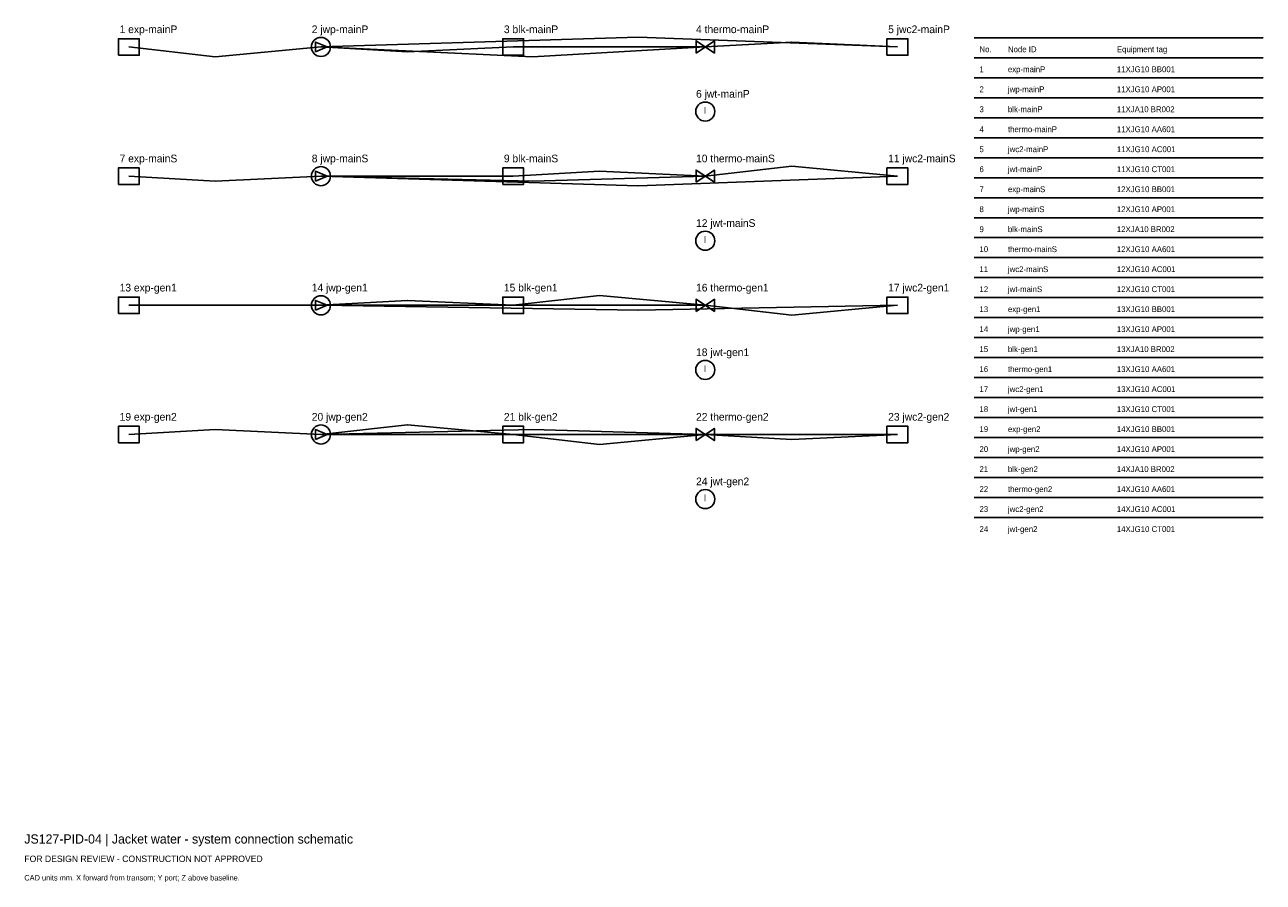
# Model space of a CAD drawing. Header units: millimetres. Extents: x 0 to 403, y -25 to 254.
import ezdxf

# ---------------------------------------------------------------- set-up
doc = ezdxf.new("R2010")
doc.units = ezdxf.units.MM
for name, color, linetype in [('ANNOTATION', 7, 'Continuous'), ('EQUIPMENT', 3, 'Continuous'), ('GEOMETRY', 7, 'Continuous'), ('PIPING', 4, 'Continuous')]:
    doc.layers.add(name, color=color, linetype=linetype)

msp = doc.modelspace()

# ---------------------------------------------------------------- linework, layer by layer
at = {"layer": 'EQUIPMENT'}
for points in [[(30.6, 244.3), (37.4, 244.3), (37.4, 249.7), (30.6, 249.7)], [(94.7, 245.4), (98.5, 247), (94.7, 248.6)], [(155.6, 244.3), (162.4, 244.3), (162.4, 249.7), (155.6, 249.7)], [(218.5, 245), (224.5, 249), (224.5, 245), (218.5, 249)], [(280.6, 244.3), (287.4, 244.3), (287.4, 249.7), (280.6, 249.7)], [(30.6, 202.3), (37.4, 202.3), (37.4, 207.7), (30.6, 207.7)], [(94.7, 203.4), (98.5, 205), (94.7, 206.6)], [(155.6, 202.3), (162.4, 202.3), (162.4, 207.7), (155.6, 207.7)], [(218.5, 203), (224.5, 207), (224.5, 203), (218.5, 207)], [(280.6, 202.3), (287.4, 202.3), (287.4, 207.7), (280.6, 207.7)], [(30.6, 160.3), (37.4, 160.3), (37.4, 165.7), (30.6, 165.7)], [(155.6, 160.3), (162.4, 160.3), (162.4, 165.7), (155.6, 165.7)], [(280.6, 160.3), (287.4, 160.3), (287.4, 165.7), (280.6, 165.7)], [(94.7, 161.4), (98.5, 163), (94.7, 164.6)], [(218.5, 161), (224.5, 165), (224.5, 161), (218.5, 165)], [(30.6, 118.3), (37.4, 118.3), (37.4, 123.7), (30.6, 123.7)], [(94.7, 119.4), (98.5, 121), (94.7, 122.6)], [(155.6, 118.3), (162.4, 118.3), (162.4, 123.7), (155.6, 123.7)], [(218.5, 119), (224.5, 123), (224.5, 119), (218.5, 123)], [(280.6, 118.3), (287.4, 118.3), (287.4, 123.7), (280.6, 123.7)]]:
    msp.add_lwpolyline(points, close=True, dxfattribs=at)
for centre in [(96.5, 247), (221.5, 226), (96.5, 205), (221.5, 184), (96.5, 163), (221.5, 142), (96.5, 121), (221.5, 100)]:
    msp.add_circle(centre, 3.1, dxfattribs=at)
at = {"layer": 'GEOMETRY'}
for p, q in [((309, 250), (403, 250)), ((309, 243.5), (403, 243.5)), ((309, 237), (403, 237)), ((309, 230.5), (403, 230.5)), ((309, 224), (403, 224)), ((309, 217.5), (403, 217.5)), ((309, 211), (403, 211)), ((309, 204.5), (403, 204.5)), ((309, 198), (403, 198)), ((309, 191.5), (403, 191.5)), ((309, 185), (403, 185)), ((309, 178.5), (403, 178.5)), ((309, 172), (403, 172)), ((309, 165.5), (403, 165.5)), ((309, 159), (403, 159)), ((309, 152.5), (403, 152.5)), ((309, 146), (403, 146)), ((309, 139.5), (403, 139.5)), ((309, 133), (403, 133)), ((309, 126.5), (403, 126.5)), ((309, 120), (403, 120)), ((309, 113.5), (403, 113.5)), ((309, 107), (403, 107)), ((309, 100.5), (403, 100.5)), ((309, 94), (403, 94))]:
    msp.add_line(p, q, dxfattribs=at)
at = {"layer": 'PIPING'}
for points in [[(284, 247), (199.62, 250.2), (199.62, 250.2), (96.5, 247)], [(34, 247), (62.12, 243.8), (62.12, 243.8), (96.5, 247)], [(96.5, 247), (124.62, 245.4), (124.62, 245.4), (159, 247)], [(221.5, 247), (165.25, 243.8), (165.25, 243.8), (96.5, 247)], [(159, 247), (187.12, 247), (187.12, 247), (221.5, 247)], [(221.5, 247), (249.62, 248.6), (249.62, 248.6), (284, 247)], [(159, 205), (187.12, 206.6), (187.12, 206.6), (221.5, 205)], [(221.5, 205), (249.62, 208.2), (249.62, 208.2), (284, 205)], [(34, 205), (62.12, 203.4), (62.12, 203.4), (96.5, 205)], [(96.5, 205), (124.62, 205), (124.62, 205), (159, 205)], [(284, 205), (199.62, 201.8), (199.62, 201.8), (96.5, 205)], [(221.5, 205), (165.25, 203.4), (165.25, 203.4), (96.5, 205)], [(159, 163), (187.12, 166.2), (187.12, 166.2), (221.5, 163)], [(34, 163), (62.12, 163), (62.12, 163), (96.5, 163)], [(96.5, 163), (124.62, 164.6), (124.62, 164.6), (159, 163)], [(284, 163), (199.62, 161.4), (199.62, 161.4), (96.5, 163)], [(221.5, 163), (165.25, 163), (165.25, 163), (96.5, 163)], [(221.5, 163), (249.62, 159.8), (249.62, 159.8), (284, 163)], [(34, 121), (62.12, 122.6), (62.12, 122.6), (96.5, 121)], [(96.5, 121), (124.62, 124.2), (124.62, 124.2), (159, 121)], [(221.5, 121), (165.25, 122.6), (165.25, 122.6), (96.5, 121)], [(284, 121), (199.62, 121), (199.62, 121), (96.5, 121)], [(159, 121), (187.12, 117.8), (187.12, 117.8), (221.5, 121)], [(221.5, 121), (249.62, 119.4), (249.62, 119.4), (284, 121)]]:
    msp.add_lwpolyline(points, dxfattribs=at)

# ---------------------------------------------------------------- texts
at = {"layer": 'ANNOTATION'}
for s, height, p in [('1 exp-mainP', 2.5, (31, 251.5)), ('2 jwp-mainP', 2.5, (93.5, 251.5)), ('3 blk-mainP', 2.5, (156, 251.5)), ('4 thermo-mainP', 2.5, (218.5, 251.5)), ('5 jwc2-mainP', 2.5, (281, 251.5)), ('No.', 1.9, (310.7, 245.3)), ('Node ID', 1.9, (319.95, 245.3)), ('Equipment tag', 1.9, (355.39, 245.3)), ('1', 1.9, (310.7, 238.8)), ('exp-mainP', 1.9, (319.95, 238.8)), ('11XJG10 BB001', 1.9, (355.39, 238.8)), ('2', 1.9, (310.7, 232.3)), ('jwp-mainP', 1.9, (319.95, 232.3)), ('11XJG10 AP001', 1.9, (355.39, 232.3)), ('6 jwt-mainP', 2.5, (218.5, 230.5)), ('I', 2.2, (221, 225.3)), ('3', 1.9, (310.7, 225.8)), ('blk-mainP', 1.9, (319.95, 225.8)), ('11XJA10 BR002', 1.9, (355.39, 225.8)), ('4', 1.9, (310.7, 219.3)), ('thermo-mainP', 1.9, (319.95, 219.3)), ('11XJG10 AA601', 1.9, (355.39, 219.3)), ('5', 1.9, (310.7, 212.8)), ('jwc2-mainP', 1.9, (319.95, 212.8)), ('11XJG10 AC001', 1.9, (355.39, 212.8)), ('7 exp-mainS', 2.5, (31, 209.5)), ('8 jwp-mainS', 2.5, (93.5, 209.5)), ('9 blk-mainS', 2.5, (156, 209.5)), ('10 thermo-mainS', 2.5, (218.5, 209.5)), ('11 jwc2-mainS', 2.5, (281, 209.5)), ('6', 1.9, (310.7, 206.3)), ('jwt-mainP', 1.9, (319.95, 206.3)), ('11XJG10 CT001', 1.9, (355.39, 206.3)), ('7', 1.9, (310.7, 199.8)), ('exp-mainS', 1.9, (319.95, 199.8)), ('12XJG10 BB001', 1.9, (355.39, 199.8)), ('8', 1.9, (310.7, 193.3)), ('jwp-mainS', 1.9, (319.95, 193.3)), ('12XJG10 AP001', 1.9, (355.39, 193.3)), ('12 jwt-mainS', 2.5, (218.5, 188.5)), ('I', 2.2, (221, 183.3)), ('9', 1.9, (310.7, 186.8)), ('blk-mainS', 1.9, (319.95, 186.8)), ('12XJA10 BR002', 1.9, (355.39, 186.8)), ('10', 1.9, (310.7, 180.3)), ('thermo-mainS', 1.9, (319.95, 180.3)), ('12XJG10 AA601', 1.9, (355.39, 180.3)), ('11', 1.9, (310.7, 173.8)), ('jwc2-mainS', 1.9, (319.95, 173.8)), ('12XJG10 AC001', 1.9, (355.39, 173.8)), ('13 exp-gen1', 2.5, (31, 167.5)), ('14 jwp-gen1', 2.5, (93.5, 167.5)), ('15 blk-gen1', 2.5, (156, 167.5)), ('16 thermo-gen1', 2.5, (218.5, 167.5)), ('17 jwc2-gen1', 2.5, (281, 167.5)), ('12', 1.9, (310.7, 167.3)), ('jwt-mainS', 1.9, (319.95, 167.3)), ('12XJG10 CT001', 1.9, (355.39, 167.3)), ('13', 1.9, (310.7, 160.8)), ('exp-gen1', 1.9, (319.95, 160.8)), ('13XJG10 BB001', 1.9, (355.39, 160.8)), ('14', 1.9, (310.7, 154.3)), ('jwp-gen1', 1.9, (319.95, 154.3)), ('13XJG10 AP001', 1.9, (355.39, 154.3)), ('18 jwt-gen1', 2.5, (218.5, 146.5)), ('15', 1.9, (310.7, 147.8)), ('blk-gen1', 1.9, (319.95, 147.8)), ('13XJA10 BR002', 1.9, (355.39, 147.8)), ('I', 2.2, (221, 141.3)), ('16', 1.9, (310.7, 141.3)), ('thermo-gen1', 1.9, (319.95, 141.3)), ('13XJG10 AA601', 1.9, (355.39, 141.3)), ('17', 1.9, (310.7, 134.8)), ('jwc2-gen1', 1.9, (319.95, 134.8)), ('13XJG10 AC001', 1.9, (355.39, 134.8)), ('18', 1.9, (310.7, 128.3)), ('jwt-gen1', 1.9, (319.95, 128.3)), ('13XJG10 CT001', 1.9, (355.39, 128.3)), ('19 exp-gen2', 2.5, (31, 125.5)), ('20 jwp-gen2', 2.5, (93.5, 125.5)), ('21 blk-gen2', 2.5, (156, 125.5)), ('22 thermo-gen2', 2.5, (218.5, 125.5)), ('23 jwc2-gen2', 2.5, (281, 125.5)), ('19', 1.9, (310.7, 121.8)), ('exp-gen2', 1.9, (319.95, 121.8)), ('14XJG10 BB001', 1.9, (355.39, 121.8)), ('20', 1.9, (310.7, 115.3)), ('jwp-gen2', 1.9, (319.95, 115.3)), ('14XJG10 AP001', 1.9, (355.39, 115.3)), ('21', 1.9, (310.7, 108.8)), ('blk-gen2', 1.9, (319.95, 108.8)), ('14XJA10 BR002', 1.9, (355.39, 108.8)), ('24 jwt-gen2', 2.5, (218.5, 104.5)), ('I', 2.2, (221, 99.3)), ('22', 1.9, (310.7, 102.3)), ('thermo-gen2', 1.9, (319.95, 102.3)), ('14XJG10 AA601', 1.9, (355.39, 102.3)), ('23', 1.9, (310.7, 95.8)), ('jwc2-gen2', 1.9, (319.95, 95.8)), ('14XJG10 AC001', 1.9, (355.39, 95.8)), ('24', 1.9, (310.7, 89.3)), ('jwt-gen2', 1.9, (319.95, 89.3)), ('14XJG10 CT001', 1.9, (355.39, 89.3)), ('JS127-PID-04 | Jacket water - system connection schematic', 3, (0, -12)), ('FOR DESIGN REVIEW - CONSTRUCTION NOT APPROVED', 2.1, (0, -18)), ('CAD units mm. X forward from transom; Y port; Z above baseline.', 1.8, (0, -24))]:
    msp.add_text(s, height=height, dxfattribs=at).set_placement(p)

doc.saveas('drawing.dxf')
